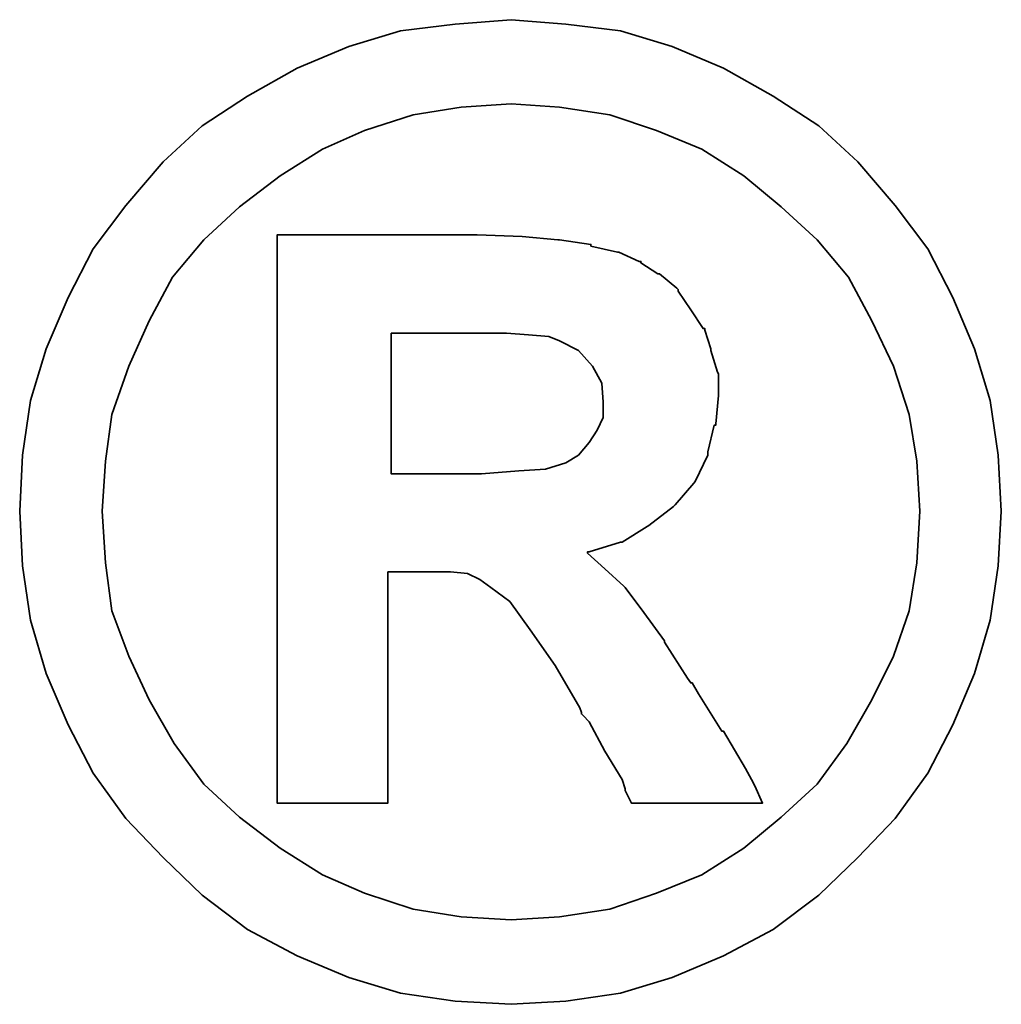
# Model space of a CAD drawing. Header units: inches. Extents: x 10 to 939, y 68 to 218.
# Tile 47 of 48: x 207.742 to 208.506, y 126.44 to 127.207. Entities that reach past the tile are written whole.
import ezdxf

# ---------------------------------------------------------------- set-up
doc = ezdxf.new("R2010")
doc.units = ezdxf.units.IN
doc.layers.add('DIM', color=4, linetype='Continuous')
doc.layers.add('layer 1', color=7, linetype='Continuous')

# ---------------------------------------------------------------- blocks, each defined once
blk = doc.blocks.new('TBI MOTION logo(完整正式版)')
at = {"layer": 'layer 1', "color": 22, "lineweight": 35}
for points, knots in [([(81.20634, 4.98624), (81.20634, 4.98624), (81.18649, 5.32862), (81.18649, 5.32862), (81.18649, 5.32862), (81.18649, 5.32862), (81.13886, 5.66206), (81.13886, 5.66206), (81.13886, 5.66206), (81.13886, 5.66206), (81.04359, 5.97764), (81.04359, 5.97764), (81.04359, 5.97764), (81.04359, 5.97764), (80.91061, 6.29124), (80.91061, 6.29124), (80.91061, 6.29124), (80.91061, 6.29124), (80.75778, 6.58697), (80.75778, 6.58697), (80.75778, 6.58697), (80.75778, 6.58697), (80.5593, 6.85294), (80.5593, 6.85294), (80.5593, 6.85294), (80.5593, 6.85294), (80.33105, 7.1189), (80.33105, 7.1189), (80.33105, 7.1189), (80.33105, 7.1189), (80.09287, 7.33921), (80.09287, 7.33921), (80.09287, 7.33921), (80.09287, 7.33921), (79.815, 7.51982), (79.815, 7.51982), (79.815, 7.51982), (79.815, 7.51982), (79.51133, 7.69051), (79.51133, 7.69051), (79.51133, 7.69051), (79.51133, 7.69051), (79.19773, 7.8235), (79.19773, 7.8235), (79.19773, 7.8235), (79.19773, 7.8235), (78.88215, 7.91877), (78.88215, 7.91877), (78.88215, 7.91877), (78.88215, 7.91877), (78.54871, 7.95846), (78.54871, 7.95846), (78.54871, 7.95846), (78.54871, 7.95846), (78.21526, 7.98625), (78.21526, 7.98625), (78.21526, 7.98625), (78.21526, 7.98625), (77.87388, 7.95846), (77.87388, 7.95846), (77.87388, 7.95846), (77.87388, 7.95846), (77.54044, 7.91877), (77.54044, 7.91877), (77.54044, 7.91877), (77.54044, 7.91877), (77.22485, 7.8235), (77.22485, 7.8235), (77.22485, 7.8235), (77.22485, 7.8235), (76.91027, 7.69051), (76.91027, 7.69051), (76.91027, 7.69051), (76.91027, 7.69051), (76.6056, 7.51982), (76.6056, 7.51982), (76.6056, 7.51982), (76.6056, 7.51982), (76.32972, 7.33921), (76.32972, 7.33921), (76.32972, 7.33921), (76.32972, 7.33921), (76.09154, 7.1189), (76.09154, 7.1189), (76.09154, 7.1189), (76.09154, 7.1189), (75.86329, 6.85294), (75.86329, 6.85294), (75.86329, 6.85294), (75.86329, 6.85294), (75.66382, 6.58697), (75.66382, 6.58697), (75.66382, 6.58697), (75.66382, 6.58697), (75.51099, 6.29124), (75.51099, 6.29124), (75.51099, 6.29124), (75.51099, 6.29124), (75.37702, 5.97764), (75.37702, 5.97764), (75.37702, 5.97764), (75.37702, 5.97764), (75.28175, 5.66206), (75.28175, 5.66206), (75.28175, 5.66206), (75.28175, 5.66206), (75.23411, 5.32862), (75.23411, 5.32862), (75.23411, 5.32862), (75.23411, 5.32862), (75.21625, 4.98624), (75.21625, 4.98624), (75.21625, 4.98624), (75.21625, 4.98624), (75.23411, 4.6528), (75.23411, 4.6528), (75.23411, 4.6528), (75.23411, 4.6528), (75.28175, 4.32035), (75.28175, 4.32035), (75.28175, 4.32035), (75.28175, 4.32035), (75.37702, 3.99583), (75.37702, 3.99583), (75.37702, 3.99583), (75.37702, 3.99583), (75.51099, 3.68224), (75.51099, 3.68224), (75.51099, 3.68224), (75.51099, 3.68224), (75.66382, 3.38749), (75.66382, 3.38749), (75.66382, 3.38749), (75.66382, 3.38749), (75.86329, 3.10963), (75.86329, 3.10963), (75.86329, 3.10963), (75.86329, 3.10963), (76.09154, 2.87145), (76.09154, 2.87145), (76.09154, 2.87145), (76.09154, 2.87145), (76.32972, 2.6432), (76.32972, 2.6432), (76.32972, 2.6432), (76.32972, 2.6432), (76.6056, 2.43381), (76.6056, 2.43381), (76.6056, 2.43381), (76.6056, 2.43381), (76.91027, 2.27205), (76.91027, 2.27205), (76.91027, 2.27205), (76.91027, 2.27205), (77.22485, 2.13906), (77.22485, 2.13906), (77.22485, 2.13906), (77.22485, 2.13906), (77.54044, 2.0438), (77.54044, 2.0438), (77.54044, 2.0438), (77.54044, 2.0438), (77.87388, 1.99616), (77.87388, 1.99616), (77.87388, 1.99616), (77.87388, 1.99616), (78.21526, 1.97631), (78.21526, 1.97631), (78.21526, 1.97631), (78.21526, 1.97631), (78.54871, 1.99616), (78.54871, 1.99616), (78.54871, 1.99616), (78.54871, 1.99616), (78.88215, 2.0438), (78.88215, 2.0438), (78.88215, 2.0438), (78.88215, 2.0438), (79.19773, 2.13906), (79.19773, 2.13906), (79.19773, 2.13906), (79.19773, 2.13906), (79.51133, 2.27205), (79.51133, 2.27205), (79.51133, 2.27205), (79.51133, 2.27205), (79.815, 2.43381), (79.815, 2.43381), (79.815, 2.43381), (79.815, 2.43381), (80.09287, 2.6432), (80.09287, 2.6432), (80.09287, 2.6432), (80.09287, 2.6432), (80.33105, 2.87145), (80.33105, 2.87145), (80.33105, 2.87145), (80.33105, 2.87145), (80.5593, 3.10963), (80.5593, 3.10963), (80.5593, 3.10963), (80.5593, 3.10963), (80.75778, 3.38749), (80.75778, 3.38749), (80.75778, 3.38749), (80.75778, 3.38749), (80.91061, 3.68224), (80.91061, 3.68224), (80.91061, 3.68224), (80.91061, 3.68224), (81.04359, 3.99583), (81.04359, 3.99583), (81.04359, 3.99583), (81.04359, 3.99583), (81.13886, 4.32035), (81.13886, 4.32035), (81.13886, 4.32035), (81.13886, 4.32035), (81.18649, 4.6528), (81.18649, 4.6528), (81.18649, 4.6528), (81.18649, 4.6528), (81.20634, 4.98624), (81.20634, 4.98624)], [0, 0, 0, 0, 0.0178571, 0.0178571, 0.0178571, 0.0178571, 0.0357143, 0.0357143, 0.0357143, 0.0357143, 0.0535714, 0.0535714, 0.0535714, 0.0535714, 0.0714286, 0.0714286, 0.0714286, 0.0714286, 0.0892857, 0.0892857, 0.0892857, 0.0892857, 0.1071429, 0.1071429, 0.1071429, 0.1071429, 0.125, 0.125, 0.125, 0.125, 0.1428571, 0.1428571, 0.1428571, 0.1428571, 0.1607143, 0.1607143, 0.1607143, 0.1607143, 0.1785714, 0.1785714, 0.1785714, 0.1785714, 0.1964286, 0.1964286, 0.1964286, 0.1964286, 0.2142857, 0.2142857, 0.2142857, 0.2142857, 0.2321429, 0.2321429, 0.2321429, 0.2321429, 0.25, 0.25, 0.25, 0.25, 0.2678571, 0.2678571, 0.2678571, 0.2678571, 0.2857143, 0.2857143, 0.2857143, 0.2857143, 0.3035714, 0.3035714, 0.3035714, 0.3035714, 0.3214286, 0.3214286, 0.3214286, 0.3214286, 0.3392857, 0.3392857, 0.3392857, 0.3392857, 0.3571429, 0.3571429, 0.3571429, 0.3571429, 0.375, 0.375, 0.375, 0.375, 0.3928571, 0.3928571, 0.3928571, 0.3928571, 0.4107143, 0.4107143, 0.4107143, 0.4107143, 0.4285714, 0.4285714, 0.4285714, 0.4285714, 0.4464286, 0.4464286, 0.4464286, 0.4464286, 0.4642857, 0.4642857, 0.4642857, 0.4642857, 0.4821429, 0.4821429, 0.4821429, 0.4821429, 0.5, 0.5, 0.5, 0.5, 0.5178571, 0.5178571, 0.5178571, 0.5178571, 0.5357143, 0.5357143, 0.5357143, 0.5357143, 0.5535714, 0.5535714, 0.5535714, 0.5535714, 0.5714286, 0.5714286, 0.5714286, 0.5714286, 0.5892857, 0.5892857, 0.5892857, 0.5892857, 0.6071429, 0.6071429, 0.6071429, 0.6071429, 0.625, 0.625, 0.625, 0.625, 0.6428571, 0.6428571, 0.6428571, 0.6428571, 0.6607143, 0.6607143, 0.6607143, 0.6607143, 0.6785714, 0.6785714, 0.6785714, 0.6785714, 0.6964286, 0.6964286, 0.6964286, 0.6964286, 0.7142857, 0.7142857, 0.7142857, 0.7142857, 0.7321429, 0.7321429, 0.7321429, 0.7321429, 0.75, 0.75, 0.75, 0.75, 0.7678571, 0.7678571, 0.7678571, 0.7678571, 0.7857143, 0.7857143, 0.7857143, 0.7857143, 0.8035714, 0.8035714, 0.8035714, 0.8035714, 0.8214286, 0.8214286, 0.8214286, 0.8214286, 0.8392857, 0.8392857, 0.8392857, 0.8392857, 0.8571429, 0.8571429, 0.8571429, 0.8571429, 0.875, 0.875, 0.875, 0.875, 0.8928571, 0.8928571, 0.8928571, 0.8928571, 0.9107143, 0.9107143, 0.9107143, 0.9107143, 0.9285714, 0.9285714, 0.9285714, 0.9285714, 0.9464286, 0.9464286, 0.9464286, 0.9464286, 0.9642857, 0.9642857, 0.9642857, 0.9642857, 0.9821429, 0.9821429, 0.9821429, 0.9821429, 1, 1, 1, 1]), ([(80.71014, 4.98624), (80.71014, 4.98624), (80.69129, 5.29091), (80.69129, 5.29091), (80.69129, 5.29091), (80.69129, 5.29091), (80.64464, 5.57672), (80.64464, 5.57672), (80.64464, 5.57672), (80.64464, 5.57672), (80.54937, 5.87245), (80.54937, 5.87245), (80.54937, 5.87245), (80.54937, 5.87245), (80.41639, 6.14833), (80.41639, 6.14833), (80.41639, 6.14833), (80.41639, 6.14833), (80.27349, 6.41429), (80.27349, 6.41429), (80.27349, 6.41429), (80.27349, 6.41429), (80.08295, 6.64255), (80.08295, 6.64255), (80.08295, 6.64255), (80.08295, 6.64255), (79.86264, 6.84301), (79.86264, 6.84301), (79.86264, 6.84301), (79.86264, 6.84301), (79.63439, 7.03355), (79.63439, 7.03355), (79.63439, 7.03355), (79.63439, 7.03355), (79.37835, 7.1963), (79.37835, 7.1963), (79.37835, 7.1963), (79.37835, 7.1963), (79.10246, 7.30944), (79.10246, 7.30944), (79.10246, 7.30944), (79.10246, 7.30944), (78.81665, 7.40471), (78.81665, 7.40471), (78.81665, 7.40471), (78.81665, 7.40471), (78.511, 7.45234), (78.511, 7.45234), (78.511, 7.45234), (78.511, 7.45234), (78.21526, 7.47219), (78.21526, 7.47219), (78.21526, 7.47219), (78.21526, 7.47219), (77.9106, 7.45234), (77.9106, 7.45234), (77.9106, 7.45234), (77.9106, 7.45234), (77.61685, 7.40471), (77.61685, 7.40471), (77.61685, 7.40471), (77.61685, 7.40471), (77.32012, 7.30944), (77.32012, 7.30944), (77.32012, 7.30944), (77.32012, 7.30944), (77.06309, 7.1963), (77.06309, 7.1963), (77.06309, 7.1963), (77.06309, 7.1963), (76.80606, 7.03355), (76.80606, 7.03355), (76.80606, 7.03355), (76.80606, 7.03355), (76.55797, 6.84301), (76.55797, 6.84301), (76.55797, 6.84301), (76.55797, 6.84301), (76.34063, 6.64255), (76.34063, 6.64255), (76.34063, 6.64255), (76.34063, 6.64255), (76.1491, 6.41429), (76.1491, 6.41429), (76.1491, 6.41429), (76.1491, 6.41429), (76.0062, 6.14833), (76.0062, 6.14833), (76.0062, 6.14833), (76.0062, 6.14833), (75.88314, 5.87245), (75.88314, 5.87245), (75.88314, 5.87245), (75.88314, 5.87245), (75.77794, 5.57672), (75.77794, 5.57672), (75.77794, 5.57672), (75.77794, 5.57672), (75.73924, 5.29091), (75.73924, 5.29091), (75.73924, 5.29091), (75.73924, 5.29091), (75.72039, 4.98624), (75.72039, 4.98624), (75.72039, 4.98624), (75.72039, 4.98624), (75.73924, 4.67165), (75.73924, 4.67165), (75.73924, 4.67165), (75.73924, 4.67165), (75.77794, 4.37791), (75.77794, 4.37791), (75.77794, 4.37791), (75.77794, 4.37791), (75.88314, 4.10102), (75.88314, 4.10102), (75.88314, 4.10102), (75.88314, 4.10102), (76.0062, 3.83407), (76.0062, 3.83407), (76.0062, 3.83407), (76.0062, 3.83407), (76.15902, 3.56811), (76.15902, 3.56811), (76.15902, 3.56811), (76.15902, 3.56811), (76.34063, 3.32001), (76.34063, 3.32001), (76.34063, 3.32001), (76.34063, 3.32001), (76.55797, 3.11955), (76.55797, 3.11955), (76.55797, 3.11955), (76.55797, 3.11955), (76.80606, 2.92901), (76.80606, 2.92901), (76.80606, 2.92901), (76.80606, 2.92901), (77.06309, 2.76725), (77.06309, 2.76725), (77.06309, 2.76725), (77.06309, 2.76725), (77.32012, 2.65412), (77.32012, 2.65412), (77.32012, 2.65412), (77.32012, 2.65412), (77.61685, 2.55786), (77.61685, 2.55786), (77.61685, 2.55786), (77.61685, 2.55786), (77.9106, 2.51022), (77.9106, 2.51022), (77.9106, 2.51022), (77.9106, 2.51022), (78.21526, 2.49137), (78.21526, 2.49137), (78.21526, 2.49137), (78.21526, 2.49137), (78.511, 2.51022), (78.511, 2.51022), (78.511, 2.51022), (78.511, 2.51022), (78.81665, 2.55786), (78.81665, 2.55786), (78.81665, 2.55786), (78.81665, 2.55786), (79.10246, 2.65412), (79.10246, 2.65412), (79.10246, 2.65412), (79.10246, 2.65412), (79.37835, 2.76725), (79.37835, 2.76725), (79.37835, 2.76725), (79.37835, 2.76725), (79.63439, 2.92901), (79.63439, 2.92901), (79.63439, 2.92901), (79.63439, 2.92901), (79.86264, 3.11955), (79.86264, 3.11955), (79.86264, 3.11955), (79.86264, 3.11955), (80.08295, 3.32001), (80.08295, 3.32001), (80.08295, 3.32001), (80.08295, 3.32001), (80.26356, 3.56811), (80.26356, 3.56811), (80.26356, 3.56811), (80.26356, 3.56811), (80.41639, 3.83407), (80.41639, 3.83407), (80.41639, 3.83407), (80.41639, 3.83407), (80.54937, 4.10102), (80.54937, 4.10102), (80.54937, 4.10102), (80.54937, 4.10102), (80.64464, 4.37791), (80.64464, 4.37791), (80.64464, 4.37791), (80.64464, 4.37791), (80.69129, 4.67165), (80.69129, 4.67165), (80.69129, 4.67165), (80.69129, 4.67165), (80.71014, 4.98624), (80.71014, 4.98624)], [0, 0, 0, 0, 0.0192308, 0.0192308, 0.0192308, 0.0192308, 0.0384615, 0.0384615, 0.0384615, 0.0384615, 0.0576923, 0.0576923, 0.0576923, 0.0576923, 0.0769231, 0.0769231, 0.0769231, 0.0769231, 0.0961538, 0.0961538, 0.0961538, 0.0961538, 0.1153846, 0.1153846, 0.1153846, 0.1153846, 0.1346154, 0.1346154, 0.1346154, 0.1346154, 0.1538462, 0.1538462, 0.1538462, 0.1538462, 0.1730769, 0.1730769, 0.1730769, 0.1730769, 0.1923077, 0.1923077, 0.1923077, 0.1923077, 0.2115385, 0.2115385, 0.2115385, 0.2115385, 0.2307692, 0.2307692, 0.2307692, 0.2307692, 0.25, 0.25, 0.25, 0.25, 0.2692308, 0.2692308, 0.2692308, 0.2692308, 0.2884615, 0.2884615, 0.2884615, 0.2884615, 0.3076923, 0.3076923, 0.3076923, 0.3076923, 0.3269231, 0.3269231, 0.3269231, 0.3269231, 0.3461538, 0.3461538, 0.3461538, 0.3461538, 0.3653846, 0.3653846, 0.3653846, 0.3653846, 0.3846154, 0.3846154, 0.3846154, 0.3846154, 0.4038462, 0.4038462, 0.4038462, 0.4038462, 0.4230769, 0.4230769, 0.4230769, 0.4230769, 0.4423077, 0.4423077, 0.4423077, 0.4423077, 0.4615385, 0.4615385, 0.4615385, 0.4615385, 0.4807692, 0.4807692, 0.4807692, 0.4807692, 0.5, 0.5, 0.5, 0.5, 0.5192308, 0.5192308, 0.5192308, 0.5192308, 0.5384615, 0.5384615, 0.5384615, 0.5384615, 0.5576923, 0.5576923, 0.5576923, 0.5576923, 0.5769231, 0.5769231, 0.5769231, 0.5769231, 0.5961538, 0.5961538, 0.5961538, 0.5961538, 0.6153846, 0.6153846, 0.6153846, 0.6153846, 0.6346154, 0.6346154, 0.6346154, 0.6346154, 0.6538462, 0.6538462, 0.6538462, 0.6538462, 0.6730769, 0.6730769, 0.6730769, 0.6730769, 0.6923077, 0.6923077, 0.6923077, 0.6923077, 0.7115385, 0.7115385, 0.7115385, 0.7115385, 0.7307692, 0.7307692, 0.7307692, 0.7307692, 0.75, 0.75, 0.75, 0.75, 0.7692308, 0.7692308, 0.7692308, 0.7692308, 0.7884615, 0.7884615, 0.7884615, 0.7884615, 0.8076923, 0.8076923, 0.8076923, 0.8076923, 0.8269231, 0.8269231, 0.8269231, 0.8269231, 0.8461538, 0.8461538, 0.8461538, 0.8461538, 0.8653846, 0.8653846, 0.8653846, 0.8653846, 0.8846154, 0.8846154, 0.8846154, 0.8846154, 0.9038462, 0.9038462, 0.9038462, 0.9038462, 0.9230769, 0.9230769, 0.9230769, 0.9230769, 0.9423077, 0.9423077, 0.9423077, 0.9423077, 0.9615385, 0.9615385, 0.9615385, 0.9615385, 0.9807692, 0.9807692, 0.9807692, 0.9807692, 1, 1, 1, 1]), ([(76.78721, 3.2823), (76.78721, 3.2823), (76.78721, 3.32001), (76.78721, 3.32001), (76.78721, 3.32001), (76.78721, 3.32001), (76.78721, 3.42422), (76.78721, 3.42422), (76.78721, 3.42422), (76.78721, 3.42422), (76.78721, 3.59689), (76.78721, 3.59689), (76.78721, 3.59689), (76.78721, 3.59689), (76.78721, 3.80529), (76.78721, 3.80529), (76.78721, 3.80529), (76.78721, 3.80529), (76.78721, 4.0524), (76.78721, 4.0524), (76.78721, 4.0524), (76.78721, 4.0524), (76.78721, 4.32035), (76.78721, 4.32035), (76.78721, 4.32035), (76.78721, 4.32035), (76.78721, 4.92868), (76.78721, 4.92868), (76.78721, 4.92868), (76.78721, 4.92868), (76.78721, 5.53801), (76.78721, 5.53801), (76.78721, 5.53801), (76.78721, 5.53801), (76.78721, 5.82482), (76.78721, 5.82482), (76.78721, 5.82482), (76.78721, 5.82482), (76.78721, 6.07291), (76.78721, 6.07291), (76.78721, 6.07291), (76.78721, 6.07291), (76.78721, 6.30017), (76.78721, 6.30017), (76.78721, 6.30017), (76.78721, 6.30017), (76.78721, 6.45399), (76.78721, 6.45399), (76.78721, 6.45399), (76.78721, 6.45399), (76.78721, 6.5572), (76.78721, 6.5572), (76.78721, 6.5572), (76.78721, 6.5572), (76.78721, 6.59689), (76.78721, 6.59689), (76.78721, 6.59689), (76.78721, 6.59689), (76.78721, 6.67232), (76.78721, 6.67232), (76.78721, 6.67232), (76.78721, 6.67232), (76.8537, 6.67232), (76.8537, 6.67232), (76.8537, 6.67232), (76.8537, 6.67232), (76.87355, 6.67232), (76.87355, 6.67232), (76.87355, 6.67232), (76.87355, 6.67232), (76.91027, 6.67232), (76.91027, 6.67232), (76.91027, 6.67232), (76.91027, 6.67232), (77.04424, 6.67232), (77.04424, 6.67232), (77.04424, 6.67232), (77.04424, 6.67232), (77.22485, 6.67232), (77.22485, 6.67232), (77.22485, 6.67232), (77.22485, 6.67232), (77.43524, 6.67232), (77.43524, 6.67232), (77.43524, 6.67232), (77.43524, 6.67232), (77.65357, 6.67232), (77.65357, 6.67232), (77.65357, 6.67232), (77.65357, 6.67232), (77.82625, 6.67232), (77.82625, 6.67232), (77.82625, 6.67232), (77.82625, 6.67232), (77.94037, 6.67232), (77.94037, 6.67232), (77.94037, 6.67232), (77.94037, 6.67232), (77.97709, 6.67232), (77.97709, 6.67232), (77.97709, 6.67232), (77.97709, 6.67232), (77.99694, 6.67232), (77.99694, 6.67232), (77.99694, 6.67232), (77.99694, 6.67232), (78.00686, 6.67232), (78.00686, 6.67232), (78.00686, 6.67232), (78.00686, 6.67232), (78.28275, 6.6624), (78.28275, 6.6624), (78.28275, 6.6624), (78.28275, 6.6624), (78.50107, 6.64255), (78.50107, 6.64255), (78.50107, 6.64255), (78.50107, 6.64255), (78.511, 6.64255), (78.511, 6.64255), (78.511, 6.64255), (78.511, 6.64255), (78.70154, 6.61476), (78.70154, 6.61476), (78.70154, 6.61476), (78.70154, 6.61476), (78.70154, 6.60483), (78.70154, 6.60483), (78.70154, 6.60483), (78.70154, 6.60483), (78.86429, 6.56713), (78.86429, 6.56713), (78.86429, 6.56713), (78.86429, 6.56713), (78.87223, 6.56713), (78.87223, 6.56713), (78.87223, 6.56713), (78.87223, 6.56713), (78.99727, 6.51056), (78.99727, 6.51056), (78.99727, 6.51056), (78.99727, 6.51056), (79.00719, 6.51056), (79.00719, 6.51056), (79.00719, 6.51056), (79.00719, 6.51056), (79.00719, 6.50162), (79.00719, 6.50162), (79.00719, 6.50162), (79.00719, 6.50162), (79.1104, 6.43415), (79.1104, 6.43415), (79.1104, 6.43415), (79.1104, 6.43415), (79.12132, 6.43415), (79.12132, 6.43415), (79.12132, 6.43415), (79.12132, 6.43415), (79.22552, 6.34781), (79.22552, 6.34781), (79.22552, 6.34781), (79.22552, 6.34781), (79.23544, 6.33888), (79.23544, 6.33888), (79.23544, 6.33888), (79.23544, 6.33888), (79.23544, 6.32895), (79.23544, 6.32895), (79.23544, 6.32895), (79.23544, 6.32895), (79.31087, 6.21483), (79.31087, 6.21483), (79.31087, 6.21483), (79.31087, 6.21483), (79.38629, 6.1007), (79.38629, 6.1007), (79.38629, 6.1007), (79.38629, 6.1007), (79.3972, 6.1007), (79.3972, 6.1007), (79.3972, 6.1007), (79.3972, 6.1007), (79.3972, 6.09078), (79.3972, 6.09078), (79.3972, 6.09078), (79.3972, 6.09078), (79.43392, 5.97764), (79.43392, 5.97764), (79.43392, 5.97764), (79.43392, 5.97764), (79.43392, 5.96772), (79.43392, 5.96772), (79.43392, 5.96772), (79.43392, 5.96772), (79.47362, 5.83474), (79.47362, 5.83474), (79.47362, 5.83474), (79.47362, 5.83474), (79.48156, 5.82482), (79.48156, 5.82482), (79.48156, 5.82482), (79.48156, 5.82482), (79.48156, 5.69977), (79.48156, 5.69977), (79.48156, 5.69977), (79.48156, 5.69977), (79.48156, 5.69183), (79.48156, 5.69183), (79.48156, 5.69183), (79.48156, 5.69183), (79.4637, 5.51915), (79.4637, 5.51915), (79.4637, 5.51915), (79.4637, 5.51915), (79.4637, 5.51122), (79.4637, 5.51122), (79.4637, 5.51122), (79.4637, 5.51122), (79.45377, 5.51122), (79.45377, 5.51122), (79.45377, 5.51122), (79.45377, 5.51122), (79.41507, 5.34847), (79.41507, 5.34847), (79.41507, 5.34847), (79.41507, 5.34847), (79.41507, 5.33854), (79.41507, 5.33854), (79.41507, 5.33854), (79.41507, 5.33854), (79.41507, 5.32862), (79.41507, 5.32862), (79.41507, 5.32862), (79.41507, 5.32862), (79.33865, 5.16785), (79.33865, 5.16785), (79.33865, 5.16785), (79.33865, 5.16785), (79.33071, 5.15693), (79.33071, 5.15693), (79.33071, 5.15693), (79.33071, 5.15693), (79.2156, 5.02495), (79.2156, 5.02495), (79.2156, 5.02495), (79.2156, 5.02495), (79.20567, 5.01502), (79.20567, 5.01502), (79.20567, 5.01502), (79.20567, 5.01502), (79.05483, 4.89991), (79.05483, 4.89991), (79.05483, 4.89991), (79.05483, 4.89991), (79.04491, 4.89197), (79.04491, 4.89197), (79.04491, 4.89197), (79.04491, 4.89197), (78.89208, 4.7967), (78.89208, 4.7967), (78.89208, 4.7967), (78.89208, 4.7967), (78.88215, 4.7967), (78.88215, 4.7967), (78.88215, 4.7967), (78.88215, 4.7967), (78.69161, 4.73913), (78.69161, 4.73913), (78.69161, 4.73913), (78.69161, 4.73913), (78.68169, 4.73913), (78.68169, 4.73913), (78.68169, 4.73913), (78.68169, 4.73913), (78.68169, 4.72921), (78.68169, 4.72921), (78.68169, 4.72921), (78.68169, 4.72921), (78.78688, 4.63394), (78.78688, 4.63394), (78.78688, 4.63394), (78.78688, 4.63394), (78.902, 4.52875), (78.902, 4.52875), (78.902, 4.52875), (78.902, 4.52875), (78.91093, 4.52081), (78.91093, 4.52081), (78.91093, 4.52081), (78.91093, 4.52081), (79.02506, 4.36798), (79.02506, 4.36798), (79.02506, 4.36798), (79.02506, 4.36798), (79.1501, 4.1953), (79.1501, 4.1953), (79.1501, 4.1953), (79.1501, 4.1953), (79.1501, 4.18736), (79.1501, 4.18736), (79.1501, 4.18736), (79.1501, 4.18736), (79.29201, 3.96705), (79.29201, 3.96705), (79.29201, 3.96705), (79.29201, 3.96705), (79.31087, 3.93828), (79.31087, 3.93828), (79.31087, 3.93828), (79.31087, 3.93828), (79.32079, 3.93828), (79.32079, 3.93828), (79.32079, 3.93828), (79.32079, 3.93828), (79.3585, 3.87178), (79.3585, 3.87178), (79.3585, 3.87178), (79.3585, 3.87178), (79.50141, 3.64353), (79.50141, 3.64353), (79.50141, 3.64353), (79.50141, 3.64353), (79.51133, 3.64353), (79.51133, 3.64353), (79.51133, 3.64353), (79.51133, 3.64353), (79.64431, 3.41528), (79.64431, 3.41528), (79.64431, 3.41528), (79.64431, 3.41528), (79.68202, 3.3478), (79.68202, 3.3478), (79.68202, 3.3478), (79.68202, 3.3478), (79.70187, 3.31009), (79.70187, 3.31009), (79.70187, 3.31009), (79.70187, 3.31009), (79.7495, 3.2049), (79.7495, 3.2049), (79.7495, 3.2049), (79.7495, 3.2049), (79.64431, 3.2049), (79.64431, 3.2049), (79.64431, 3.2049), (79.64431, 3.2049), (79.62546, 3.2049), (79.62546, 3.2049), (79.62546, 3.2049), (79.62546, 3.2049), (79.53912, 3.2049), (79.53912, 3.2049), (79.53912, 3.2049), (79.53912, 3.2049), (79.31087, 3.2049), (79.31087, 3.2049), (79.31087, 3.2049), (79.31087, 3.2049), (79.08262, 3.2049), (79.08262, 3.2049), (79.08262, 3.2049), (79.08262, 3.2049), (79.00719, 3.2049), (79.00719, 3.2049), (79.00719, 3.2049), (79.00719, 3.2049), (78.98735, 3.2049), (78.98735, 3.2049), (78.98735, 3.2049), (78.98735, 3.2049), (78.94964, 3.2049), (78.94964, 3.2049), (78.94964, 3.2049), (78.94964, 3.2049), (78.92979, 3.24459), (78.92979, 3.24459), (78.92979, 3.24459), (78.92979, 3.24459), (78.91093, 3.2823), (78.91093, 3.2823), (78.91093, 3.2823), (78.91093, 3.2823), (78.91093, 3.29223), (78.91093, 3.29223), (78.91093, 3.29223), (78.91093, 3.29223), (78.89208, 3.3478), (78.89208, 3.3478), (78.89208, 3.3478), (78.89208, 3.3478), (78.78688, 3.52048), (78.78688, 3.52048), (78.78688, 3.52048), (78.78688, 3.52048), (78.69161, 3.7001), (78.69161, 3.7001), (78.69161, 3.7001), (78.69161, 3.7001), (78.6539, 3.7388), (78.6539, 3.7388), (78.6539, 3.7388), (78.6539, 3.7388), (78.64398, 3.74873), (78.64398, 3.74873), (78.64398, 3.74873), (78.64398, 3.74873), (78.64398, 3.75766), (78.64398, 3.75766), (78.64398, 3.75766), (78.64398, 3.75766), (78.63405, 3.78644), (78.63405, 3.78644), (78.63405, 3.78644), (78.63405, 3.78644), (78.48321, 4.04347), (78.48321, 4.04347), (78.48321, 4.04347), (78.48321, 4.04347), (78.33038, 4.2618), (78.33038, 4.2618), (78.33038, 4.2618), (78.33038, 4.2618), (78.20732, 4.43447), (78.20732, 4.43447), (78.20732, 4.43447), (78.20732, 4.43447), (78.09221, 4.52081), (78.09221, 4.52081), (78.09221, 4.52081), (78.09221, 4.52081), (78.02472, 4.56845), (78.02472, 4.56845), (78.02472, 4.56845), (78.02472, 4.56845), (77.9493, 4.60616), (77.9493, 4.60616), (77.9493, 4.60616), (77.9493, 4.60616), (77.8451, 4.61608), (77.8451, 4.61608), (77.8451, 4.61608), (77.8451, 4.61608), (77.71113, 4.61608), (77.71113, 4.61608), (77.71113, 4.61608), (77.71113, 4.61608), (77.69128, 4.61608), (77.69128, 4.61608), (77.69128, 4.61608), (77.69128, 4.61608), (77.67342, 4.61608), (77.67342, 4.61608), (77.67342, 4.61608), (77.67342, 4.61608), (77.5583, 4.61608), (77.5583, 4.61608), (77.5583, 4.61608), (77.5583, 4.61608), (77.46303, 4.61608), (77.46303, 4.61608), (77.46303, 4.61608), (77.46303, 4.61608), (77.46303, 4.54761), (77.46303, 4.54761), (77.46303, 4.54761), (77.46303, 4.54761), (77.46303, 4.47318), (77.46303, 4.47318), (77.46303, 4.47318), (77.46303, 4.47318), (77.46303, 4.24294), (77.46303, 4.24294), (77.46303, 4.24294), (77.46303, 4.24294), (77.46303, 3.99583), (77.46303, 3.99583), (77.46303, 3.99583), (77.46303, 3.99583), (77.46303, 3.72888), (77.46303, 3.72888), (77.46303, 3.72888), (77.46303, 3.72888), (77.46303, 3.51055), (77.46303, 3.51055), (77.46303, 3.51055), (77.46303, 3.51055), (77.46303, 3.42422), (77.46303, 3.42422), (77.46303, 3.42422), (77.46303, 3.42422), (77.46303, 3.35773), (77.46303, 3.35773), (77.46303, 3.35773), (77.46303, 3.35773), (77.46303, 3.30017), (77.46303, 3.30017), (77.46303, 3.30017), (77.46303, 3.30017), (77.46303, 3.2823), (77.46303, 3.2823), (77.46303, 3.2823), (77.46303, 3.2823), (77.46303, 3.2049), (77.46303, 3.2049), (77.46303, 3.2049), (77.46303, 3.2049), (77.39753, 3.2049), (77.39753, 3.2049), (77.39753, 3.2049), (77.39753, 3.2049), (77.37768, 3.2049), (77.37768, 3.2049), (77.37768, 3.2049), (77.37768, 3.2049), (77.32012, 3.2049), (77.32012, 3.2049), (77.32012, 3.2049), (77.32012, 3.2049), (77.12165, 3.2049), (77.12165, 3.2049), (77.12165, 3.2049), (77.12165, 3.2049), (76.94897, 3.2049), (76.94897, 3.2049), (76.94897, 3.2049), (76.94897, 3.2049), (76.8924, 3.2049), (76.8924, 3.2049), (76.8924, 3.2049), (76.8924, 3.2049), (76.8537, 3.2049), (76.8537, 3.2049), (76.8537, 3.2049), (76.8537, 3.2049), (76.78721, 3.2049), (76.78721, 3.2049), (76.78721, 3.2049), (76.78721, 3.2049), (76.78721, 3.2823), (76.78721, 3.2823)], [0, 0, 0, 0, 0.0074074, 0.0074074, 0.0074074, 0.0074074, 0.0148148, 0.0148148, 0.0148148, 0.0148148, 0.0222222, 0.0222222, 0.0222222, 0.0222222, 0.0296296, 0.0296296, 0.0296296, 0.0296296, 0.037037, 0.037037, 0.037037, 0.037037, 0.0444444, 0.0444444, 0.0444444, 0.0444444, 0.0518519, 0.0518519, 0.0518519, 0.0518519, 0.0592593, 0.0592593, 0.0592593, 0.0592593, 0.0666667, 0.0666667, 0.0666667, 0.0666667, 0.0740741, 0.0740741, 0.0740741, 0.0740741, 0.0814815, 0.0814815, 0.0814815, 0.0814815, 0.0888889, 0.0888889, 0.0888889, 0.0888889, 0.0962963, 0.0962963, 0.0962963, 0.0962963, 0.1037037, 0.1037037, 0.1037037, 0.1037037, 0.1111111, 0.1111111, 0.1111111, 0.1111111, 0.1185185, 0.1185185, 0.1185185, 0.1185185, 0.1259259, 0.1259259, 0.1259259, 0.1259259, 0.1333333, 0.1333333, 0.1333333, 0.1333333, 0.1407407, 0.1407407, 0.1407407, 0.1407407, 0.1481481, 0.1481481, 0.1481481, 0.1481481, 0.1555556, 0.1555556, 0.1555556, 0.1555556, 0.162963, 0.162963, 0.162963, 0.162963, 0.1703704, 0.1703704, 0.1703704, 0.1703704, 0.1777778, 0.1777778, 0.1777778, 0.1777778, 0.1851852, 0.1851852, 0.1851852, 0.1851852, 0.1925926, 0.1925926, 0.1925926, 0.1925926, 0.2, 0.2, 0.2, 0.2, 0.2074074, 0.2074074, 0.2074074, 0.2074074, 0.2148148, 0.2148148, 0.2148148, 0.2148148, 0.2222222, 0.2222222, 0.2222222, 0.2222222, 0.2296296, 0.2296296, 0.2296296, 0.2296296, 0.237037, 0.237037, 0.237037, 0.237037, 0.2444444, 0.2444444, 0.2444444, 0.2444444, 0.2518519, 0.2518519, 0.2518519, 0.2518519, 0.2592593, 0.2592593, 0.2592593, 0.2592593, 0.2666667, 0.2666667, 0.2666667, 0.2666667, 0.2740741, 0.2740741, 0.2740741, 0.2740741, 0.2814815, 0.2814815, 0.2814815, 0.2814815, 0.2888889, 0.2888889, 0.2888889, 0.2888889, 0.2962963, 0.2962963, 0.2962963, 0.2962963, 0.3037037, 0.3037037, 0.3037037, 0.3037037, 0.3111111, 0.3111111, 0.3111111, 0.3111111, 0.3185185, 0.3185185, 0.3185185, 0.3185185, 0.3259259, 0.3259259, 0.3259259, 0.3259259, 0.3333333, 0.3333333, 0.3333333, 0.3333333, 0.3407407, 0.3407407, 0.3407407, 0.3407407, 0.3481481, 0.3481481, 0.3481481, 0.3481481, 0.3555556, 0.3555556, 0.3555556, 0.3555556, 0.362963, 0.362963, 0.362963, 0.362963, 0.3703704, 0.3703704, 0.3703704, 0.3703704, 0.3777778, 0.3777778, 0.3777778, 0.3777778, 0.3851852, 0.3851852, 0.3851852, 0.3851852, 0.3925926, 0.3925926, 0.3925926, 0.3925926, 0.4, 0.4, 0.4, 0.4, 0.4074074, 0.4074074, 0.4074074, 0.4074074, 0.4148148, 0.4148148, 0.4148148, 0.4148148, 0.4222222, 0.4222222, 0.4222222, 0.4222222, 0.4296296, 0.4296296, 0.4296296, 0.4296296, 0.437037, 0.437037, 0.437037, 0.437037, 0.4444444, 0.4444444, 0.4444444, 0.4444444, 0.4518519, 0.4518519, 0.4518519, 0.4518519, 0.4592593, 0.4592593, 0.4592593, 0.4592593, 0.4666667, 0.4666667, 0.4666667, 0.4666667, 0.4740741, 0.4740741, 0.4740741, 0.4740741, 0.4814815, 0.4814815, 0.4814815, 0.4814815, 0.4888889, 0.4888889, 0.4888889, 0.4888889, 0.4962963, 0.4962963, 0.4962963, 0.4962963, 0.5037037, 0.5037037, 0.5037037, 0.5037037, 0.5111111, 0.5111111, 0.5111111, 0.5111111, 0.5185185, 0.5185185, 0.5185185, 0.5185185, 0.5259259, 0.5259259, 0.5259259, 0.5259259, 0.5333333, 0.5333333, 0.5333333, 0.5333333, 0.5407407, 0.5407407, 0.5407407, 0.5407407, 0.5481481, 0.5481481, 0.5481481, 0.5481481, 0.5555556, 0.5555556, 0.5555556, 0.5555556, 0.562963, 0.562963, 0.562963, 0.562963, 0.5703704, 0.5703704, 0.5703704, 0.5703704, 0.5777778, 0.5777778, 0.5777778, 0.5777778, 0.5851852, 0.5851852, 0.5851852, 0.5851852, 0.5925926, 0.5925926, 0.5925926, 0.5925926, 0.6, 0.6, 0.6, 0.6, 0.6074074, 0.6074074, 0.6074074, 0.6074074, 0.6148148, 0.6148148, 0.6148148, 0.6148148, 0.6222222, 0.6222222, 0.6222222, 0.6222222, 0.6296296, 0.6296296, 0.6296296, 0.6296296, 0.637037, 0.637037, 0.637037, 0.637037, 0.6444444, 0.6444444, 0.6444444, 0.6444444, 0.6518519, 0.6518519, 0.6518519, 0.6518519, 0.6592593, 0.6592593, 0.6592593, 0.6592593, 0.6666667, 0.6666667, 0.6666667, 0.6666667, 0.6740741, 0.6740741, 0.6740741, 0.6740741, 0.6814815, 0.6814815, 0.6814815, 0.6814815, 0.6888889, 0.6888889, 0.6888889, 0.6888889, 0.6962963, 0.6962963, 0.6962963, 0.6962963, 0.7037037, 0.7037037, 0.7037037, 0.7037037, 0.7111111, 0.7111111, 0.7111111, 0.7111111, 0.7185185, 0.7185185, 0.7185185, 0.7185185, 0.7259259, 0.7259259, 0.7259259, 0.7259259, 0.7333333, 0.7333333, 0.7333333, 0.7333333, 0.7407407, 0.7407407, 0.7407407, 0.7407407, 0.7481481, 0.7481481, 0.7481481, 0.7481481, 0.7555556, 0.7555556, 0.7555556, 0.7555556, 0.762963, 0.762963, 0.762963, 0.762963, 0.7703704, 0.7703704, 0.7703704, 0.7703704, 0.7777778, 0.7777778, 0.7777778, 0.7777778, 0.7851852, 0.7851852, 0.7851852, 0.7851852, 0.7925926, 0.7925926, 0.7925926, 0.7925926, 0.8, 0.8, 0.8, 0.8, 0.8074074, 0.8074074, 0.8074074, 0.8074074, 0.8148148, 0.8148148, 0.8148148, 0.8148148, 0.8222222, 0.8222222, 0.8222222, 0.8222222, 0.8296296, 0.8296296, 0.8296296, 0.8296296, 0.837037, 0.837037, 0.837037, 0.837037, 0.8444444, 0.8444444, 0.8444444, 0.8444444, 0.8518519, 0.8518519, 0.8518519, 0.8518519, 0.8592593, 0.8592593, 0.8592593, 0.8592593, 0.8666667, 0.8666667, 0.8666667, 0.8666667, 0.8740741, 0.8740741, 0.8740741, 0.8740741, 0.8814815, 0.8814815, 0.8814815, 0.8814815, 0.8888889, 0.8888889, 0.8888889, 0.8888889, 0.8962963, 0.8962963, 0.8962963, 0.8962963, 0.9037037, 0.9037037, 0.9037037, 0.9037037, 0.9111111, 0.9111111, 0.9111111, 0.9111111, 0.9185185, 0.9185185, 0.9185185, 0.9185185, 0.9259259, 0.9259259, 0.9259259, 0.9259259, 0.9333333, 0.9333333, 0.9333333, 0.9333333, 0.9407407, 0.9407407, 0.9407407, 0.9407407, 0.9481481, 0.9481481, 0.9481481, 0.9481481, 0.9555556, 0.9555556, 0.9555556, 0.9555556, 0.962963, 0.962963, 0.962963, 0.962963, 0.9703704, 0.9703704, 0.9703704, 0.9703704, 0.9777778, 0.9777778, 0.9777778, 0.9777778, 0.9851852, 0.9851852, 0.9851852, 0.9851852, 0.9925926, 0.9925926, 0.9925926, 0.9925926, 1, 1, 1, 1]), ([(77.48288, 6.07291), (77.48288, 6.07291), (77.48288, 5.99551), (77.48288, 5.99551), (77.48288, 5.99551), (77.48288, 5.99551), (77.48288, 5.82482), (77.48288, 5.82482), (77.48288, 5.82482), (77.48288, 5.82482), (77.48288, 5.63328), (77.48288, 5.63328), (77.48288, 5.63328), (77.48288, 5.63328), (77.48288, 5.46358), (77.48288, 5.46358), (77.48288, 5.46358), (77.48288, 5.46358), (77.48288, 5.29091), (77.48288, 5.29091), (77.48288, 5.29091), (77.48288, 5.29091), (77.48288, 5.21449), (77.48288, 5.21449), (77.48288, 5.21449), (77.48288, 5.21449), (77.50074, 5.21449), (77.50074, 5.21449), (77.50074, 5.21449), (77.50074, 5.21449), (77.71113, 5.21449), (77.71113, 5.21449), (77.71113, 5.21449), (77.71113, 5.21449), (77.94037, 5.21449), (77.94037, 5.21449), (77.94037, 5.21449), (77.94037, 5.21449), (78.01579, 5.21449), (78.01579, 5.21449), (78.01579, 5.21449), (78.01579, 5.21449), (78.03465, 5.21449), (78.03465, 5.21449), (78.03465, 5.21449), (78.03465, 5.21449), (78.2629, 5.23335), (78.2629, 5.23335), (78.2629, 5.23335), (78.2629, 5.23335), (78.42565, 5.24327), (78.42565, 5.24327), (78.42565, 5.24327), (78.42565, 5.24327), (78.54871, 5.28098), (78.54871, 5.28098), (78.54871, 5.28098), (78.54871, 5.28098), (78.62611, 5.32862), (78.62611, 5.32862), (78.62611, 5.32862), (78.62611, 5.32862), (78.69161, 5.40503), (78.69161, 5.40503), (78.69161, 5.40503), (78.69161, 5.40503), (78.73925, 5.48145), (78.73925, 5.48145), (78.73925, 5.48145), (78.73925, 5.48145), (78.77696, 5.55885), (78.77696, 5.55885), (78.77696, 5.55885), (78.77696, 5.55885), (78.77696, 5.65214), (78.77696, 5.65214), (78.77696, 5.65214), (78.77696, 5.65214), (78.76902, 5.76726), (78.76902, 5.76726), (78.76902, 5.76726), (78.76902, 5.76726), (78.71146, 5.87245), (78.71146, 5.87245), (78.71146, 5.87245), (78.71146, 5.87245), (78.62611, 5.96772), (78.62611, 5.96772), (78.62611, 5.96772), (78.62611, 5.96772), (78.511, 6.02528), (78.511, 6.02528), (78.511, 6.02528), (78.511, 6.02528), (78.44451, 6.05306), (78.44451, 6.05306), (78.44451, 6.05306), (78.44451, 6.05306), (78.32046, 6.06299), (78.32046, 6.06299), (78.32046, 6.06299), (78.32046, 6.06299), (78.18748, 6.07291), (78.18748, 6.07291), (78.18748, 6.07291), (78.18748, 6.07291), (77.99694, 6.07291), (77.99694, 6.07291), (77.99694, 6.07291), (77.99694, 6.07291), (77.97709, 6.07291), (77.97709, 6.07291), (77.97709, 6.07291), (77.97709, 6.07291), (77.90167, 6.07291), (77.90167, 6.07291), (77.90167, 6.07291), (77.90167, 6.07291), (77.69128, 6.07291), (77.69128, 6.07291), (77.69128, 6.07291), (77.69128, 6.07291), (77.50074, 6.07291), (77.50074, 6.07291), (77.50074, 6.07291), (77.50074, 6.07291), (77.48288, 6.07291), (77.48288, 6.07291)], [0, 0, 0, 0, 0.03125, 0.03125, 0.03125, 0.03125, 0.0625, 0.0625, 0.0625, 0.0625, 0.09375, 0.09375, 0.09375, 0.09375, 0.125, 0.125, 0.125, 0.125, 0.15625, 0.15625, 0.15625, 0.15625, 0.1875, 0.1875, 0.1875, 0.1875, 0.21875, 0.21875, 0.21875, 0.21875, 0.25, 0.25, 0.25, 0.25, 0.28125, 0.28125, 0.28125, 0.28125, 0.3125, 0.3125, 0.3125, 0.3125, 0.34375, 0.34375, 0.34375, 0.34375, 0.375, 0.375, 0.375, 0.375, 0.40625, 0.40625, 0.40625, 0.40625, 0.4375, 0.4375, 0.4375, 0.4375, 0.46875, 0.46875, 0.46875, 0.46875, 0.5, 0.5, 0.5, 0.5, 0.53125, 0.53125, 0.53125, 0.53125, 0.5625, 0.5625, 0.5625, 0.5625, 0.59375, 0.59375, 0.59375, 0.59375, 0.625, 0.625, 0.625, 0.625, 0.65625, 0.65625, 0.65625, 0.65625, 0.6875, 0.6875, 0.6875, 0.6875, 0.71875, 0.71875, 0.71875, 0.71875, 0.75, 0.75, 0.75, 0.75, 0.78125, 0.78125, 0.78125, 0.78125, 0.8125, 0.8125, 0.8125, 0.8125, 0.84375, 0.84375, 0.84375, 0.84375, 0.875, 0.875, 0.875, 0.875, 0.90625, 0.90625, 0.90625, 0.90625, 0.9375, 0.9375, 0.9375, 0.9375, 0.96875, 0.96875, 0.96875, 0.96875, 1, 1, 1, 1])]:
    blk.add_open_spline(points, degree=3, knots=knots, dxfattribs=at)

msp = doc.modelspace()

# ---------------------------------------------------------------- block references
at = {"layer": 'DIM', "xscale": 0.1275750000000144, "yscale": 0.1275749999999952, "zscale": 0.127575}
msp.add_blockref('TBI MOTION logo(完整正式版)', (198.14657, 126.18768), dxfattribs=at)

doc.saveas('drawing.dxf')
